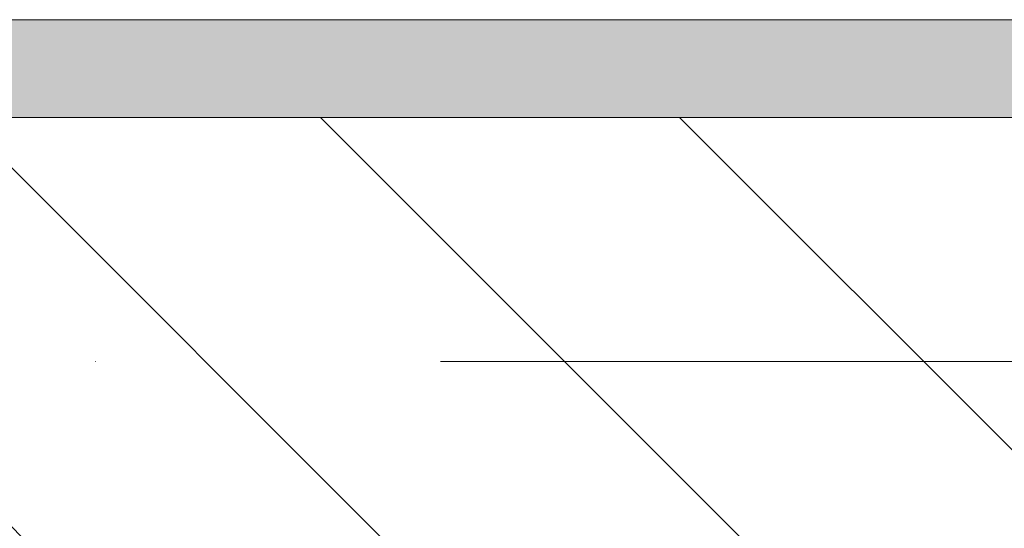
# Model space of a CAD drawing. Header units: millimetres. Extents: x -4612887 to -4536833, y -5457376 to -5415716.
# Tile 113 of 144: x -4579240 to -4578736, y -5436999 to -5436739. Entities that reach past the tile are written whole.
import ezdxf

# ---------------------------------------------------------------- set-up
doc = ezdxf.new("R2010")
doc.units = ezdxf.units.MM
doc.header["$MEASUREMENT"] = 0
doc.linetypes.add('Kropki i Kreski', pattern=[670.277762, 352.777767, -176.388884, 0, -141.111112])
for name, color, linetype, lineweight in [('Osie', 8, 'Continuous', 18), ('Ścianki systemowe', 8, 'Continuous', 18), ('Ściany wewnętrzne', 7, 'Continuous', 18)]:
    doc.layers.add(name, color=color, linetype=linetype, lineweight=lineweight)

msp = doc.modelspace()

# ---------------------------------------------------------------- hatches: boundary and pattern name
at = {"layer": 'Ścianki systemowe', "linetype": 'Continuous'}
msp.add_hatch(color=8, dxfattribs=at).paths.add_polyline_path([(-4575200.69, -5436789.1), (-4575250.69, -5436739.1), (-4580875.69, -5436739.1), (-4580875.69, -5436789.1)])
at = {"layer": 'Ściany wewnętrzne', "linetype": 'Continuous'}
h = msp.add_hatch(dxfattribs=at)
h.set_pattern_fill('CEGŁA_ZWYKŁA__2_', color=8, style=0, pattern_type=2)
h.set_pattern_definition([(315, (-4559356.9, -5416807.61), (91.9239, 91.9239), [])])
h.paths.add_polyline_path([(-4575200.69, -5437039.1), (-4575200.69, -5436789.1), (-4580875.69, -5436789.1), (-4580875.69, -5437039.1)])

# ---------------------------------------------------------------- linework, layer by layer
at = {"layer": 'Osie', "color": 8, "linetype": 'Kropki i Kreski'}
msp.add_line((-4551857.05, -5436914.1), (-4607179.45, -5436914.1), dxfattribs=at)
at = {"layer": 'Ścianki systemowe', "color": 8, "linetype": 'Continuous', "flags": 128}
for points in [[(-4575250.69, -5436739.1), (-4580875.69, -5436739.1)], [(-4580875.69, -5436789.1), (-4575200.69, -5436789.1)]]:
    msp.add_lwpolyline(points, dxfattribs=at)
at = {"layer": 'Ściany wewnętrzne', "color": 8, "linetype": 'Continuous', "flags": 128}
msp.add_lwpolyline([(-4575200.69, -5436789.1), (-4580875.69, -5436789.1)], dxfattribs=at)

doc.saveas('drawing.dxf')
